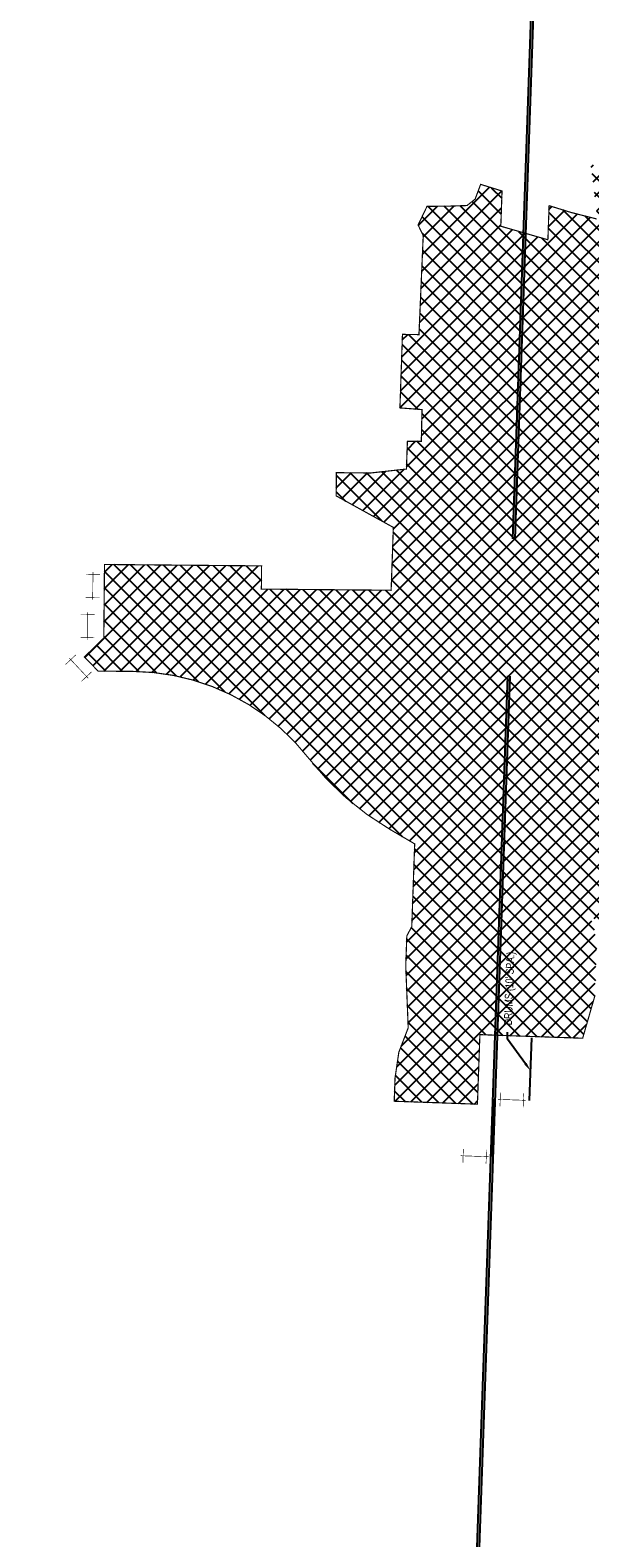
# Model space of a CAD drawing. Header units: feet. Extents: x 158973 to 162012, y 288249 to 289770.
# Tile 2 of 7: x 161199 to 161440, y 288582 to 289232. Entities that reach past the tile are written whole.
import ezdxf
from ezdxf import colors
from ezdxf.entities.mleader import LeaderData, LeaderLine
from ezdxf.math import Vec2, Vec3

# ---------------------------------------------------------------- set-up
doc = ezdxf.new("R2010")
doc.units = ezdxf.units.FT
doc.header["$MEASUREMENT"] = 0
for name, color, linetype in [('MT_P_Cells', 7, 'Continuous'), ('MT_P_Drums', 30, 'Continuous'), ('MT_P_Text', 7, 'Continuous'), ('MT_P_Work_Area', 4, 'Continuous'), ('PM_X_Edge_Line', 51, 'Continuous')]:
    doc.layers.add(name, color=color, linetype=linetype)
doc.styles.add('Slanted-Normal', font='font31.shx', dxfattribs={"height": 0.1})
doc.styles.get("Standard").update_dxf_attribs({"font": 'arial.ttf'})
doc.linetypes.add('motdrum05', pattern='A,0,["●",Standard,S=0.167,R=0,X=-0.02,Y=-0.065],-0.25', length=0.25)

# ---------------------------------------------------------------- blocks, each defined once
blk = doc.blocks.new('_Dot')
at = {"color": 0, "linetype": 'ByBlock', "lineweight": -2}
blk.add_line((-0.5, 0), (-1, 0), dxfattribs=at)
at = {"color": 0, "linetype": 'ByBlock', "const_width": 0.5}
blk.add_lwpolyline([(-0.25, 0, 1), (0.25, 0, 1)], format="xyb", close=True, dxfattribs=at)

msp = doc.modelspace()

# ---------------------------------------------------------------- hatches: boundary and pattern name
at = {"layer": 'MT_P_Work_Area'}
h = msp.add_hatch(dxfattribs=at)
h.set_pattern_fill('ANSI37', color=247, scale=40)
edge = h.paths.add_edge_path()
edge.add_line((161391.677, 288768.509), (161361.779, 288769.562))
edge.add_line((161361.779, 288769.562), (161355.783, 288769.773))
edge.add_line((161355.783, 288769.773), (161356.135, 288779.767))
edge.add_line((161356.135, 288779.767), (161357.772, 288790.913))
edge.add_line((161357.772, 288790.913), (161361.817, 288801.428))
edge.add_line((161361.817, 288801.428), (161360.755, 288828.096))
edge.add_line((161360.755, 288828.096), (161361.213, 288841.093))
edge.add_line((161361.213, 288841.093), (161363.354, 288845.073))
edge.add_line((161363.354, 288845.073), (161364.61, 288880.755))
edge.add_line((161364.61, 288880.755), (161353.775, 288887.102))
edge.add_arc((161415.942, 288993.235), 123, 217.888358, 239.640512, ccw=False)
edge.add_arc((161242.316, 288858.127), 97, 37.888358, 89.480719)
edge.add_line((161243.196, 288955.123), (161228.09, 288955.26))
edge.add_line((161228.09, 288955.26), (161222.152, 288961.347))
edge.add_line((161222.152, 288961.347), (161230.533, 288969.523))
edge.add_line((161230.533, 288969.523), (161230.821, 289001.237))
edge.add_line((161230.821, 289001.237), (161298.579, 289000.623))
edge.add_line((161298.579, 289000.623), (161298.489, 288990.624))
edge.add_line((161298.489, 288990.624), (161354.452, 288990.117))
edge.add_line((161354.452, 288990.117), (161355.407, 289017.22))
edge.add_line((161355.407, 289017.22), (161339.035, 289026.245))
edge.add_line((161339.035, 289026.245), (161330.756, 289030.82))
edge.add_line((161330.756, 289030.82), (161330.847, 289040.82))
edge.add_line((161330.847, 289040.82), (161345.594, 289040.686))
edge.add_line((161345.594, 289040.686), (161361.038, 289042.388))
edge.add_line((161361.038, 289042.388), (161361.472, 289054.326))
edge.add_line((161361.472, 289054.326), (161367.467, 289054.365))
edge.add_line((161367.467, 289054.365), (161367.762, 289068.028))
edge.add_line((161367.762, 289068.028), (161358.243, 289068.759))
edge.add_line((161358.243, 289068.759), (161359.338, 289100.462))
edge.add_line((161359.338, 289100.462), (161366.45, 289100.352))
edge.add_line((161366.45, 289100.352), (161368.291, 289143.012))
edge.add_line((161368.291, 289143.012), (161366.082, 289147.652))
edge.add_line((161366.082, 289147.652), (161369.933, 289155.664))
edge.add_line((161369.933, 289155.664), (161379.459, 289155.756))
edge.add_line((161379.459, 289155.756), (161387.159, 289156.013))
edge.add_line((161387.159, 289156.013), (161390.678, 289158.771))
edge.add_line((161390.678, 289158.771), (161393.053, 289165.144))
edge.add_line((161393.053, 289165.144), (161402.291, 289162.273))
edge.add_line((161402.291, 289162.273), (161401.756, 289147.092))
edge.add_line((161401.756, 289147.092), (161422.063, 289141.25))
edge.add_line((161422.063, 289141.25), (161422.581, 289155.965))
edge.add_line((161422.581, 289155.965), (161431.901, 289153.068))
edge.add_line((161431.901, 289153.068), (161443.1, 289150.227))
edge.add_line((161443.1, 289150.227), (161443.44, 289151.147))
edge.add_line((161443.44, 289151.147), (161440.644, 289173.613))
edge.add_line((161440.644, 289173.613), (161463.041, 289172.229))
edge.add_line((161463.041, 289172.229), (161461.208, 289122.262))
edge.add_line((161461.208, 289122.262), (161467.803, 289100.073))
edge.add_line((161467.803, 289100.073), (161494.793, 289087.936))
edge.add_line((161494.793, 289087.936), (161494.797, 289075.577))
edge.add_line((161494.797, 289075.577), (161492.53, 289042.154))
edge.add_arc((161489.654, 288999.751), 42.5, 86.119967, 281.373763)
edge.add_line((161498.035, 288958.086), (161504.642, 288925.244))
edge.add_line((161504.642, 288925.244), (161560.708, 288936.522))
edge.add_arc((161585.655, 288812.506), 126.5, 90, 101.373763, ccw=False)
edge.add_line((161585.655, 288939.006), (161585.418, 288905.037))
edge.add_line((161585.418, 288905.037), (161582.155, 288902.465))
edge.add_line((161582.155, 288902.465), (161580.052, 288842.724))
edge.add_line((161580.052, 288842.724), (161577.054, 288842.83))
edge.add_line((161577.054, 288842.83), (161556.746, 288844.263))
edge.add_line((161556.746, 288844.263), (161489.804, 288846.301))
edge.add_line((161489.804, 288846.301), (161460.248, 288847.601))
edge.add_line((161460.248, 288847.601), (161440.722, 288848.631))
edge.add_line((161440.722, 288848.631), (161443.122, 288839.106))
edge.add_line((161443.122, 288839.106), (161442.294, 288815.121))
edge.add_line((161442.294, 288815.121), (161437.054, 288796.945))
edge.add_line((161437.054, 288796.945), (161434.024, 288797.05))
edge.add_line((161434.024, 288797.05), (161415.469, 288797.69))
edge.add_line((161415.469, 288797.69), (161392.733, 288798.491))
edge.add_line((161392.733, 288798.491), (161391.677, 288768.509))

# ---------------------------------------------------------------- linework, layer by layer
at = {"layer": 'MT_P_Cells', "color": 1, "const_width": 0.25, "flags": 128}
for points in [[(161228.844, 288996.991), (161222.844, 288997.046)], [(161225.853, 288998.018), (161225.744, 288986.019)], [(161228.753, 288986.992), (161222.753, 288987.046)], [(161226.602, 288979.613), (161220.603, 288979.668)], [(161223.612, 288980.641), (161223.503, 288968.641)], [(161226.512, 288969.614), (161220.512, 288969.668)], [(161218.454, 288962.261), (161214.074, 288958.161)], [(161215.58, 288960.941), (161223.781, 288952.181)], [(161225.288, 288954.961), (161220.908, 288950.86)], [(161401.616, 288773.545), (161401.405, 288767.549)], [(161411.61, 288773.193), (161411.398, 288767.197)], [(161400.511, 288770.582), (161412.503, 288770.16)], [(161385.606, 288749.237), (161385.395, 288743.241)], [(161395.6, 288748.886), (161395.389, 288742.889)], [(161384.501, 288746.275), (161396.494, 288745.852)]]:
    msp.add_lwpolyline(points, dxfattribs=at)
at = {"layer": 'MT_P_Drums', "linetype": 'motdrum05', "flags": 128}
for points in [[(161414.108, 288770.163), (161415.083, 288797.083)], [(161397.888, 288745.971), (161398.759, 288770.696)]]:
    msp.add_lwpolyline(points, dxfattribs=at)
at = {"layer": 'MT_P_Work_Area', "const_width": 0.5, "flags": 128}
msp.add_lwpolyline([(161442.294, 288815.121), (161437.054, 288796.945), (161434.024, 288797.05), (161415.469, 288797.69), (161392.733, 288798.491), (161391.677, 288768.509), (161391.677, 288768.509), (161361.779, 288769.562), (161355.783, 288769.773), (161356.135, 288779.767), (161357.772, 288790.913), (161361.817, 288801.428), (161360.755, 288828.096), (161361.213, 288841.093), (161363.354, 288845.073), (161364.61, 288880.755), (161353.775, 288887.102, -0.0951977), (161318.87, 288917.698, 0.2289955), (161243.196, 288955.123), (161228.09, 288955.26), (161222.152, 288961.347), (161230.533, 288969.523), (161230.821, 289001.237), (161298.579, 289000.623), (161298.489, 288990.624), (161354.452, 288990.117), (161355.407, 289017.22), (161339.035, 289026.245), (161330.756, 289030.82), (161330.847, 289040.82), (161345.594, 289040.686), (161361.038, 289042.388), (161361.472, 289054.326), (161367.467, 289054.365), (161367.762, 289068.028), (161358.243, 289068.759), (161359.338, 289100.462), (161366.45, 289100.352), (161368.291, 289143.012), (161366.082, 289147.652), (161369.933, 289155.664), (161379.459, 289155.756), (161387.159, 289156.013), (161390.678, 289158.771), (161393.053, 289165.144), (161402.291, 289162.273), (161401.756, 289147.092), (161422.063, 289141.25), (161422.581, 289155.965), (161431.901, 289153.068), (161443.1, 289150.227)], format="xyb", dxfattribs=at)
at = {"layer": 'PM_X_Edge_Line', "flags": 128}
for points in [[(161421.938, 289443.21), (161406.764, 289012.256)], [(161422.938, 289443.175), (161407.765, 289012.271)], [(161404.683, 288953.144), (161385.989, 288422.234)], [(161405.682, 288953.109), (161386.988, 288422.199)]]:
    msp.add_lwpolyline(points, dxfattribs=at)

# ---------------------------------------------------------------- leaders
at = {"layer": 'MT_P_Text'}
ml = msp.add_multileader_mtext('Standard', dxfattribs=at)
ml.set_content('{\\W0.8;CURB AND DRIVE RECONSTRUCTION TO BE COMPLETED IN PHASE 1A PRIOR TO CLOSING U.S. 68 FOR PHASE 1B}', color=256, style='Slanted-Normal')
ml.set_leader_properties()
ml.set_arrow_properties(name='DOT')
ml.build(insert=Vec2(0, 0))
ml.multileader.update_dxf_attribs({"dogleg_length": 0.1, "arrow_head_size": 1.5, "scale": 30})
ctx = ml.context
ctx.base_point, ctx.scale, ctx.char_height, ctx.arrow_head_size, ctx.landing_gap_size, ctx.plane_origin, ctx.plane_x_axis, ctx.plane_y_axis = Vec3(161591.481, 288789.412), 30, 3.4998, 1.5, 3, Vec3(161598.107, 288730.178), Vec3(0.9994009, -0.0346093), Vec3(0.0346093, 0.9994009)
ctx.text_align_type = 2
notes = []
notes.append((ctx, [(1, (1, 1, 0), (161686.286, 288786.129), (-0.9994009, 0.0346093), 3, [(0, [(161695.858, 288794.403)], 0, [])])]))
ctx.mtext.insert, ctx.mtext.text_direction, ctx.mtext.rotation, ctx.mtext.width, ctx.mtext.alignment, ctx.mtext.flow_direction = Vec3(161680.35, 288788.086), Vec3(0.9994009, -0.0346093), 6.2485691, 90.28473, 3, 5
ml = msp.add_multileader_mtext('Standard', dxfattribs=at)
ml.set_content('{\\W0.8;CURB AND DRIVE RECONSTRUCTION TO BE COMPLETED IN PHASE 1A PRIOR TO CLOSING U.S. 68 FOR PHASE 1B}', color=256, style='Slanted-Normal')
ml.set_leader_properties()
ml.set_arrow_properties(name='DOT')
ml.build(insert=Vec2(0, 0))
ml.multileader.update_dxf_attribs({"dogleg_length": 0.1, "arrow_head_size": 1.5, "scale": 30})
ctx = ml.context
ctx.base_point, ctx.scale, ctx.char_height, ctx.arrow_head_size, ctx.landing_gap_size, ctx.plane_origin, ctx.plane_x_axis, ctx.plane_y_axis = Vec3(161593.321, 288750.486), 30, 3.4998, 1.5, 3, Vec3(161608.48, 288666.428), Vec3(0.9994009, -0.0346093), Vec3(0.0346093, 0.9994009)
ctx.text_align_type = 2
notes.append((ctx, [(1, (1, 1, 0), (161688.126, 288747.202), (-0.9994009, 0.0346093), 3, [(0, [(161706.232, 288730.654)], 0, [])])]))
ctx.mtext.insert, ctx.mtext.text_direction, ctx.mtext.rotation, ctx.mtext.width, ctx.mtext.alignment, ctx.mtext.flow_direction = Vec3(161682.19, 288749.159), Vec3(0.9994009, -0.0346093), 6.2485691, 90.28473, 3, 5
ml = msp.add_multileader_mtext('Standard', dxfattribs=at)
ml.set_content("{\\W0.8;DRUMS (10' SPA.)}", color=256, style='Slanted-Normal')
ml.set_leader_properties()
ml.build(insert=Vec2(0, 0))
ml.multileader.update_dxf_attribs({"dogleg_length": 0.1, "arrow_head_size": 3.75, "scale": 30})
ctx = ml.context
ctx.base_point, ctx.scale, ctx.char_height, ctx.arrow_head_size, ctx.landing_gap_size, ctx.plane_origin, ctx.plane_x_axis, ctx.plane_y_axis = Vec3(161404.683, 288799.545), 30, 3.4998, 3.75, 3, Vec3(161460.542, 288756.685), Vec3(0.0351889, 0.9993807), Vec3(-0.9993807, 0.0351889)
notes.append((ctx, [(0, (1, 1, 0), (161404.577, 288796.546), (0.0351889, 0.9993807), 3, [(0, [(161414.571, 288782.944)], 0, [])])]))
ctx.mtext.insert, ctx.mtext.text_direction, ctx.mtext.rotation, ctx.mtext.flow_direction = Vec3(161403.04, 288802.604), Vec3(0.0351889, 0.9993807), 1.5356002, 5
for ctx, leaders in notes:
    for number, flags, end, landing, length, lines in leaders:
        leader = LeaderData()
        leader.index, (leader.has_last_leader_line, leader.has_dogleg_vector, leader.attachment_direction) = number, flags
        leader.last_leader_point, leader.dogleg_vector, leader.dogleg_length = Vec3(end), Vec3(landing), length
        for number, points, colour, breaks in lines:
            line = LeaderLine()
            line.index, line.vertices, line.color, line.breaks = number, Vec3.list(points), colors.encode_raw_color(colour), breaks
            leader.lines.append(line)
        ctx.leaders.append(leader)

doc.saveas('drawing.dxf')
